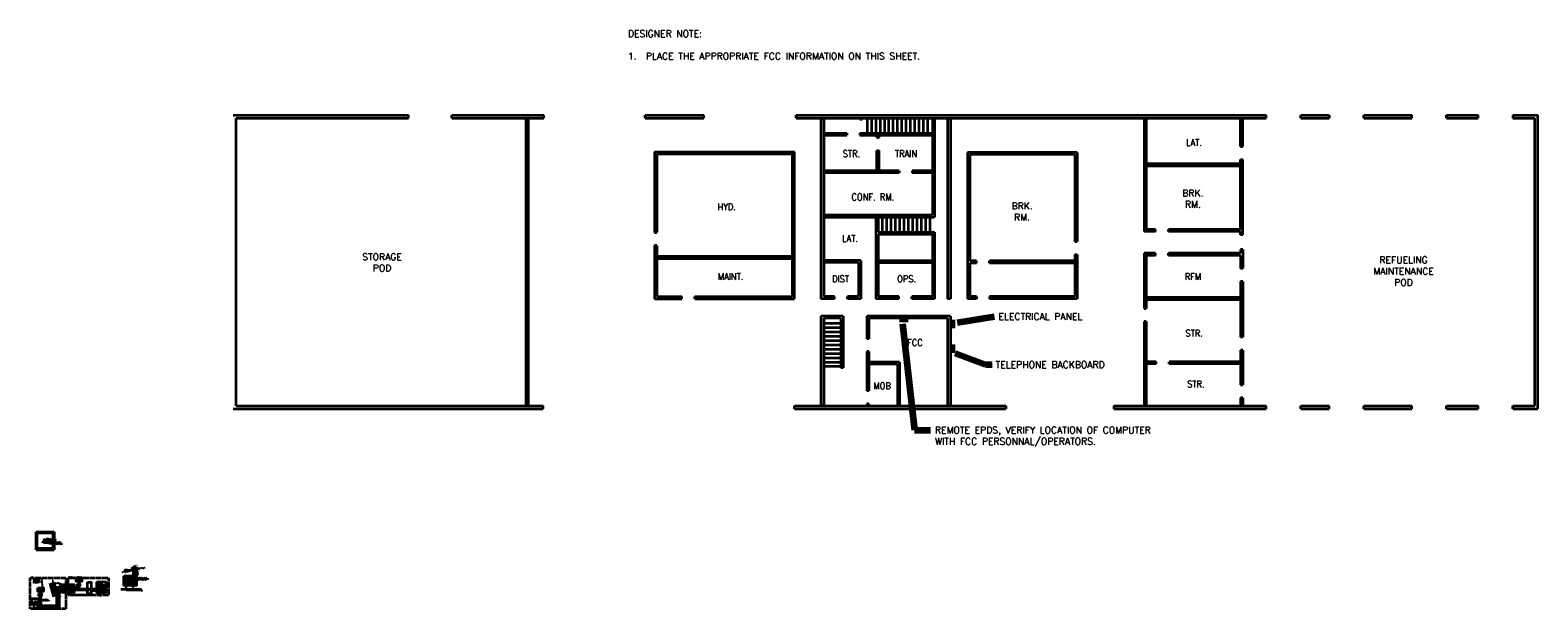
# Model space of a CAD drawing. Extents: x -2658 to 2703, y -1007 to 1053.
import ezdxf
from ezdxf.enums import TextEntityAlignment as Align

# ---------------------------------------------------------------- set-up
doc = ezdxf.new("R2010")
doc.units = 0
doc.header["$MEASUREMENT"] = 0
doc.linetypes.add('ACAD_ISO02W100', pattern=[15, 12, -3])
doc.layers.add('E-Anno-Text', color=53, linetype='Continuous', lineweight=25)
doc.layers.add('E-Detl-Grph', color=33, linetype='Continuous', lineweight=35)
doc.styles.add('NOTES', font='romans.shx')
doc.dimstyles.new('EARCH', dxfattribs={"dimtxt": 0.125, "dimasz": 0.125, "dimexe": 0.0625, "dimexo": 0.0625, "dimgap": 0.0625, "dimtad": 1, "dimdec": 4, "dimzin": 3, "dimdsep": 46, "dimlunit": 4, "dimtxsty": 'NOTES', "dimcen": 0.09, "dimclrd": 256, "dimclre": 256, "dimadec": 0, "dimazin": 0, "dimtfac": 0.75, "dimtdec": 4, "dimtmove": 1, "dimatfit": 3, "dimfxl": 0, "dimfrac": 1, "dimtolj": 1, "dimtzin": 3, "dimlwd": 18, "dimlwe": 18, "dimarcsym": 0})

# ---------------------------------------------------------------- blocks, each defined once
blk = doc.blocks.new('ECS005')
for p, q in [((0.31, 0), (0, 0)), ((0.5, -0.06), (0.5, 0.25)), ((0.69, 0), (1, 0)), ((0.31, -0.06), (0.69, -0.06))]:
    blk.add_line(p, q)
for centre in [(0.38, 0), (0.62, 0)]:
    blk.add_circle(centre, 0.0624)
blk = doc.blocks.new('OUTLET')
for p, q in [((0.4, 1.2), (-0.4, 1.2)), ((0, 1.1), (-0.4, 1.1)), ((-0.4, 1.1), (-0.3, 1)), ((-0.3, 0.7), (-0.4, 0.6)), ((0, 0.6), (-0.4, 0.6)), ((-0.4, 0.2), (0.4, 0.2)), ((-0.3, 1), (0, 1.1)), ((0, 0.6), (-0.3, 0.7)), ((-0.2, 0.3), (-0.2, 0.5)), ((0.2, 0.3), (-0.2, 0.3)), ((-0.1, 0.5), (-0.1, 0.3)), ((-0.1, 0.3), (0.1, 0.3)), ((-0.1, -0.1), (0.1, 0.1)), ((-0.1, -0.1), (0.1, 0.1)), ((0, 1.1), (0, 0.6)), ((0.4, 1.1), (0, 1.1)), ((0, 1.1), (0.2, 1)), ((0.2, 0.7), (0, 0.6)), ((0.4, 0.6), (0, 0.6)), ((0.1, 0.3), (0.1, 0.5)), ((0.2, 0.3), (0.2, 0.5)), ((0.3, 1), (0.4, 1.1)), ((0.3, 0.7), (0.4, 0.6)), ((0.4, -0.3), (-0.4, -0.3)), ((0, -0.4), (-0.4, -0.4)), ((-0.4, -0.4), (-0.3, -0.5)), ((-0.3, -0.8), (-0.4, -0.9)), ((0, -0.9), (-0.4, -0.9)), ((-0.4, -1.3), (0.4, -1.3)), ((-0.3, -0.5), (0, -0.4)), ((0, -0.9), (-0.3, -0.8)), ((-0.2, -1.2), (-0.2, -1)), ((0.2, -1.2), (-0.2, -1.2)), ((-0.1, -1), (-0.1, -1.2)), ((-0.1, -1.2), (0.1, -1.2)), ((0, -0.4), (0, -0.9)), ((0.4, -0.4), (0, -0.4)), ((0, -0.4), (0.2, -0.5)), ((0.2, -0.8), (0, -0.9)), ((0.4, -0.9), (0, -0.9)), ((0.1, -1.2), (0.1, -1)), ((0.2, -1.2), (0.2, -1)), ((0.3, -0.5), (0.4, -0.4)), ((0.3, -0.8), (0.4, -0.9))]:
    blk.add_line(p, q)
blk.add_circle((0, 0), 0.0938)
for centre, radius, start, end in [((0, 0.7), 0.625, 126.8699, 233.1301), ((0.1, 0.9), 0.531, 151.92751, 208.07249), ((0, 0.4), 0.188, 33.55731, 146.44269), ((0, 0.4), 0.156, 36.8699, 143.1301), ((0, 0.7), 0.625, 306.8699, 53.1301), ((-0.1, 0.9), 0.531, 331.92751, 28.07249), ((0, -0.8), 0.625, 126.8699, 233.1301), ((0.1, -0.6), 0.531, 151.92751, 208.07249), ((0, -1.1), 0.188, 33.55731, 146.44269), ((0, -1.1), 0.156, 36.8699, 143.1301), ((0, -0.8), 0.625, 306.8699, 53.1301), ((-0.1, -0.6), 0.531, 331.92751, 28.07249)]:
    blk.add_arc(centre, radius, start, end)
for points in [[(-1, 1.7), (1, 1.7), (1, -1.7), (-1, -1.7)], [(0.2, 1), (0.3, 1), (0.3, 0.7), (0.2, 0.7)], [(0.2, -0.5), (0.3, -0.5), (0.3, -0.8), (0.2, -0.8)]]:
    blk.add_3dface(points)
blk = doc.blocks.new('ECS033')
for p, q in [((0.21, 0), (0, 0)), ((0.88, 0), (0.66, 0))]:
    blk.add_line(p, q)
blk.add_circle((0.44, 0), 0.224)
at = {"style": 'NOTES', "width": 0.9}
blk.add_attdef('TAG00', text='', height=0.125, dxfattribs=at).set_placement((0.21, 0), align=Align.MIDDLE_CENTER)
blk = doc.blocks.new('SARROW')
at = {"layer": 'E-Detl-Grph', "color": 6, "linetype": 'Continuous', "lineweight": 25, "flags": 128}
blk.add_lwpolyline([(0, 0), (-5, -1), (-5, 1), (0, 0), (-5, -1), (-5, 1), (0, 0), (-5, -1), (-5, 1), (-1, 0), (-5, -1), (-5, 1), (-1, 0), (-5, -1), (-5, 1), (-2, 0), (-5, -1), (-5, 0), (-2, 0), (-5, -1), (-5, 0), (-3, 0), (-4, 0), (-4, 0), (-3, 0), (-4, 0), (-4, 0), (-4, 0)], dxfattribs=at)

msp = doc.modelspace()

# ---------------------------------------------------------------- hatches: boundary and pattern name
at = {"layer": 'E-Detl-Grph'}
msp.add_hatch(color=256, dxfattribs=at).paths.add_polyline_path([(-2319.9, -910, 1), (-2320.3, -910, 1)], flags=16)

# ---------------------------------------------------------------- linework, layer by layer
at = {"layer": 'E-Anno-Text'}
for centre, major_axis, ratio in [((-2558.4, -962.7), (-8.57, 0), 0.34275), ((-2415.4, -938.9), (-0.1, 4.5), 0.238931)]:
    msp.add_ellipse(centre, major_axis=major_axis, ratio=ratio, start_param=0, end_param=6.283175, dxfattribs=at)
at = {"layer": 'E-Detl-Grph'}
for p, q in [((-1935.7, 750.3), (-1312.2, 750.3)), ((-1925.5, -284), (-1925.5, 740)), ((-1925.5, 740), (-1312.2, 740)), ((-1312.2, 740), (-1312.2, 750.3)), ((-1159, 750.3), (-831.7, 750.3)), ((-1159, 740), (-1159, 750.3)), ((-1159, 740), (-831.7, 740)), ((-893.8, -284), (-893.8, 740)), ((-886.1, -284), (-886.1, 740)), ((-831.7, 740), (-831.7, 750.3)), ((-471.6, 750.3), (-263, 750.3)), ((-471.6, 740), (-471.6, 750.3)), ((-471.6, 740), (-263, 740)), ((-263, 740), (-263, 750.3)), ((65.2, 740), (65.2, 750.3)), ((65.2, 750.3), (1737, 750.3)), ((65.2, 740), (1737, 740)), ((153.2, 740), (153.2, 96.9)), ((163.5, 740), (163.5, 104.6)), ((292.1, 736.2), (292.1, 740)), ((292.1, 736.2), (299.8, 736.2)), ((299.8, 736.2), (299.8, 740)), ((318.9, 690.4), (318.9, 734.8)), ((334.3, 690.4), (334.3, 734.8)), ((349.6, 690.4), (349.6, 734.8)), ((365, 690.4), (365, 734.8)), ((380.4, 690.4), (380.4, 734.8)), ((395.7, 690.4), (395.7, 734.8)), ((411.1, 690.4), (411.1, 734.8)), ((426.4, 690.4), (426.4, 734.8)), ((441.8, 690.4), (441.8, 734.8)), ((457.2, 690.4), (457.2, 734.8)), ((472.5, 690.4), (472.5, 734.8)), ((487.9, 690.4), (487.9, 734.8)), ((503.2, 690.4), (503.2, 734.8)), ((518.6, 690.4), (518.6, 734.8)), ((534, 690.4), (534, 734.8)), ((550, 740), (550, 395.4)), ((557.7, 740), (557.7, 387.7)), ((603.8, 740), (603.8, 96.9)), ((614, 740), (614, 96.9)), ((1303.1, 740), (1303.1, 335.7)), ((1310.7, 740), (1310.7, 343.4)), ((1645.7, 638.2), (1645.7, 740)), ((1653.4, 638.2), (1653.4, 740)), ((1737, 740), (1737, 750.3)), ((1859.9, 750.3), (1960.8, 750.3)), ((1859.9, 740), (1859.9, 750.3)), ((1859.9, 740), (1960.8, 740)), ((1960.8, 750.3), (1960.8, 740)), ((2083.7, 750.3), (2255.3, 750.3)), ((2083.7, 740), (2083.7, 750.3)), ((2083.7, 740), (2255.3, 740)), ((2255.3, 740), (2255.3, 750.3)), ((2378.2, 750.3), (2490.9, 750.3)), ((2378.2, 740), (2378.2, 750.3)), ((2378.2, 740), (2490.9, 740)), ((2490.9, 740), (2490.9, 750.3)), ((2613.8, 750.3), (2703, 750.3)), ((2613.8, 750.3), (2613.8, 740)), ((2613.8, 740), (2692.7, 740)), ((2692.7, -284), (2692.7, 740)), ((2703, -294.2), (2703, 750.3)), ((163.5, 686.3), (246.1, 686.3)), ((163.5, 678.6), (246.1, 678.6)), ((246.1, 686.3), (246.1, 678.6)), ((292.1, 686.3), (292.1, 678.6)), ((292.1, 686.3), (550, 686.3)), ((292.1, 678.6), (550, 678.6)), ((352.9, 671), (352.9, 678.6)), ((352.9, 671), (360.6, 671)), ((360.6, 671), (360.6, 678.6)), ((-437.8, 619.9), (60.3, 619.9)), ((-437.8, 619.9), (-437.8, 332.2)), ((-430.1, 612.2), (52.7, 612.2)), ((-430.1, 612.2), (-430.1, 332.2)), ((52.7, 104.6), (52.7, 612.2)), ((60.3, 96.9), (60.3, 619.9)), ((352.9, 552.4), (352.9, 625)), ((352.9, 625), (360.6, 625)), ((360.6, 552.4), (360.6, 625)), ((675.5, 617.8), (675.5, 96.9)), ((1064.5, 617.8), (675.5, 617.8)), ((1056.8, 610.1), (683.1, 610.1)), ((683.1, 610.1), (683.1, 231.5)), ((1056.8, 610.1), (1056.8, 300.3)), ((1064.5, 617.8), (1064.5, 300.3)), ((1645.7, 638.2), (1653.4, 638.2)), ((1645.7, 592.1), (1653.4, 592.1)), ((1645.7, 343.4), (1645.7, 592.1)), ((1653.4, 324.8), (1653.4, 592.1)), ((432.3, 552.4), (163.5, 552.4)), ((432.3, 544.7), (163.5, 544.7)), ((432.3, 552.4), (432.3, 544.7)), ((478.3, 552.4), (478.3, 544.7)), ((550, 552.4), (478.3, 552.4)), ((550, 544.7), (478.3, 544.7)), ((1645.7, 576.5), (1310.7, 576.5)), ((1645.7, 568.8), (1310.7, 568.8)), ((163.5, 395.4), (550, 395.4)), ((163.5, 387.7), (557.7, 387.7)), ((349.1, 387.7), (349.1, 96.9)), ((356.7, 387.7), (356.7, 333.9)), ((373.2, 338.9), (373.2, 382.7)), ((388.6, 338.9), (388.6, 382.7)), ((404, 338.9), (404, 382.7)), ((419.3, 338.9), (419.3, 382.7)), ((434.7, 338.9), (434.7, 382.7)), ((450, 338.9), (450, 382.7)), ((465.4, 338.9), (465.4, 382.7)), ((480.8, 338.9), (480.8, 382.7)), ((496.1, 338.9), (496.1, 382.7)), ((511.5, 338.9), (511.5, 382.7)), ((526.8, 338.9), (526.8, 382.7)), ((542.2, 338.9), (542.2, 382.7)), ((-437.8, 332.2), (-430.1, 332.2)), ((356.7, 333.9), (557.7, 333.9)), ((356.7, 326.3), (550, 326.3)), ((356.7, 326.3), (356.7, 104.6)), ((550, 326.3), (550, 104.6)), ((557.7, 333.9), (557.7, 96.9)), ((1343.9, 335.7), (1303.1, 335.7)), ((1343.9, 343.4), (1310.7, 343.4)), ((1343.9, 335.7), (1343.9, 343.4)), ((1645.7, 343.4), (1390.1, 343.4)), ((1390.1, 335.7), (1390.1, 343.4)), ((1645.7, 335.7), (1390.1, 335.7)), ((1645.7, 324.8), (1645.7, 335.7)), ((1653.4, 324.8), (1645.7, 324.8)), ((-437.8, 286.1), (-437.8, 96.9)), ((-430.1, 286.1), (-437.8, 286.1)), ((-430.1, 286.1), (-430.1, 104.6)), ((1056.8, 300.3), (1064.5, 300.3)), ((1653.4, 272.1), (1645.7, 272.1)), ((1645.7, 272.1), (1645.7, 258.9)), ((1653.4, 272.1), (1653.4, 204.7)), ((-430.1, 248.4), (52.7, 248.4)), ((-430.1, 240.7), (52.7, 240.7)), ((295.3, 233.4), (163.5, 233.4)), ((287.6, 225.7), (163.5, 225.7)), ((287.6, 225.7), (287.6, 104.6)), ((295.3, 233.4), (295.3, 96.9)), ((356.7, 233.4), (550, 233.4)), ((356.7, 225.7), (550, 225.7)), ((706.9, 231.5), (683.1, 231.5)), ((706.9, 223.8), (683.1, 223.8)), ((683.1, 223.8), (683.1, 104.6)), ((706.9, 223.8), (706.9, 231.5)), ((1056.8, 231.5), (753, 231.5)), ((753, 223.8), (753, 231.5)), ((1056.8, 223.8), (753, 223.8)), ((1056.8, 254.3), (1064.5, 254.3)), ((1056.8, 254.3), (1056.8, 104.6)), ((1064.5, 254.3), (1064.5, 96.9)), ((1343.9, 258.9), (1303.1, 258.9)), ((1303.1, 258.9), (1303.1, 62.4)), ((1343.9, 251.2), (1310.7, 251.2)), ((1310.7, 251.2), (1310.7, 62.4)), ((1343.9, 251.2), (1343.9, 258.9)), ((1645.7, 258.9), (1390, 258.9)), ((1390, 251.2), (1390, 258.9)), ((1645.7, 251.2), (1390, 251.2)), ((1645.7, 251.2), (1645.7, 204.7)), ((1653.4, 204.7), (1645.7, 204.7)), ((1645.7, 158.6), (1645.7, -40.3)), ((1653.4, 158.6), (1645.7, 158.6)), ((1653.4, 158.6), (1653.4, -40.3)), ((-437.8, 96.9), (-341, 96.9)), ((-430.1, 104.6), (-341, 104.6)), ((-341, 96.9), (-341, 104.6)), ((-294.9, 104.6), (52.7, 104.6)), ((-294.9, 96.9), (-294.9, 104.6)), ((-294.9, 96.9), (60.3, 96.9)), ((202.5, 96.9), (153.2, 96.9)), ((202.5, 104.6), (163.5, 104.6)), ((202.5, 96.9), (202.5, 104.6)), ((248.6, 96.9), (248.6, 104.6)), ((287.6, 104.6), (248.6, 104.6)), ((295.3, 96.9), (248.6, 96.9)), ((430.3, 96.9), (349.1, 96.9)), ((430.3, 104.6), (356.7, 104.6)), ((430.3, 96.9), (430.3, 104.6)), ((476.4, 96.9), (476.4, 104.6)), ((550, 104.6), (476.4, 104.6)), ((557.7, 96.9), (476.4, 96.9)), ((614, 96.9), (603.8, 96.9)), ((706.9, 96.9), (675.5, 96.9)), ((706.9, 104.6), (683.1, 104.6)), ((706.9, 104.6), (706.9, 96.9)), ((753, 104.6), (753, 96.9)), ((1056.8, 104.6), (753, 104.6)), ((1064.5, 96.9), (753, 96.9)), ((1303.1, 62.4), (1310.7, 62.4)), ((1645.7, 101.3), (1310.7, 101.3)), ((1645.7, 93.6), (1310.7, 93.6)), ((232.6, 35.5), (153.2, 35.5)), ((153.2, 35.5), (153.2, -284)), ((224.9, 27.8), (163.5, 27.8)), ((163.5, 27.8), (163.5, -284)), ((168.7, 10.2), (219.6, 10.2)), ((224.9, 27.8), (224.9, -148.9)), ((232.6, 35.5), (232.6, -148.9)), ((614, 35.5), (316.6, 35.5)), ((316.6, 35.5), (316.6, -45.2)), ((603.8, 27.8), (324.3, 27.8)), ((324.3, 27.8), (324.3, -45.2)), ((603.8, 27.8), (603.8, -284)), ((614, 35.5), (614, -284)), ((1303.1, 16.3), (1303.1, -284)), ((1310.7, 16.3), (1303.1, 16.3)), ((1310.7, 16.3), (1310.7, -284)), ((168.7, -5.2), (219.6, -5.2)), ((168.7, -20.5), (219.6, -20.5)), ((168.7, -35.9), (219.6, -35.9)), ((168.7, -51.3), (219.6, -51.3)), ((324.3, -45.2), (316.6, -45.2)), ((1653.4, -40.3), (1645.7, -40.3)), ((168.7, -66.6), (219.6, -66.6)), ((168.7, -82), (219.6, -82)), ((168.7, -97.3), (219.6, -97.3)), ((324.3, -91.3), (316.6, -91.3)), ((316.6, -91.3), (316.6, -230.3)), ((324.3, -91.3), (324.3, -230.3)), ((1645.7, -86.4), (1645.7, -209.5)), ((1653.4, -86.4), (1645.7, -86.4)), ((1653.4, -86.4), (1653.4, -209.5)), ((168.7, -112.7), (219.6, -112.7)), ((168.7, -128.1), (219.6, -128.1)), ((168.7, -143.4), (219.6, -143.4)), ((232.6, -148.9), (224.9, -148.9)), ((433.2, -128.5), (324.3, -128.5)), ((425.5, -136.2), (324.3, -136.2)), ((425.5, -136.2), (425.5, -284)), ((433.2, -128.5), (433.2, -284)), ((1345.5, -127), (1310.7, -127)), ((1345.5, -134.6), (1310.7, -134.6)), ((1345.5, -134.6), (1345.5, -127)), ((1645.7, -127), (1391.6, -127)), ((1391.6, -134.6), (1391.6, -127)), ((1645.7, -134.6), (1391.6, -134.6)), ((1645.7, -209.5), (1653.4, -209.5)), ((324.3, -230.3), (316.6, -230.3)), ((1645.7, -255.6), (1645.7, -284)), ((1653.4, -255.6), (1645.7, -255.6)), ((1653.4, -255.6), (1653.4, -284)), ((-1935.7, -294.2), (-833.4, -294.2)), ((-1925.5, -284), (-833.4, -284)), ((-833.4, -294.2), (-833.4, -284)), ((60.1, -284), (811.4, -284)), ((60.1, -294.2), (60.1, -284)), ((60.1, -294.2), (811.4, -294.2)), ((324.3, -276.4), (316.6, -276.4)), ((316.6, -276.4), (316.6, -284)), ((324.3, -276.4), (324.3, -284)), ((811.4, -284), (811.4, -294.2)), ((1195.4, -284), (1195.4, -294.2)), ((1195.4, -284), (1737, -284)), ((1195.4, -294.2), (1737, -294.2)), ((1737, -294.2), (1737, -284)), ((1859.9, -284), (1960.8, -284)), ((1859.9, -294.2), (1859.9, -284)), ((1859.9, -294.2), (1960.8, -294.2)), ((1960.8, -294.2), (1960.8, -284)), ((2083.7, -284), (2255.3, -284)), ((2083.7, -294.2), (2083.7, -284)), ((2083.7, -294.2), (2255.3, -294.2)), ((2255.3, -294.2), (2255.3, -284)), ((2378.2, -284), (2490.9, -284)), ((2378.2, -294.2), (2378.2, -284)), ((2378.2, -294.2), (2490.9, -294.2)), ((2490.9, -294.2), (2490.9, -284)), ((2613.8, -284), (2692.7, -284)), ((2613.8, -294.2), (2613.8, -284)), ((2613.8, -294.2), (2703, -294.2)), ((-2636.9, -732.1), (-2573, -732.1)), ((-2636.9, -796), (-2636.9, -732.1)), ((-2632.9, -792.1), (-2632.9, -736.1)), ((-2632.9, -736.1), (-2577, -736.1)), ((-2577, -736.1), (-2577, -792.1)), ((-2573, -732.1), (-2573, -796)), ((-2636.9, -796.5), (-2573, -796.5)), ((-2577, -792.1), (-2632.9, -792.1)), ((-2485.2, -917), (-2485.2, -909.5)), ((-2320.1, -910.2), (-2320.1, -926.3)), ((-2290.5, -869.6), (-2313.4, -869.6)), ((-2301.6, -889.5), (-2301.6, -923.8)), ((-2292.6, -892.2), (-2292.6, -905.8)), ((-2283.6, -891.4), (-2291.7, -891.4)), ((-2291.4, -890.1), (-2291.4, -890.5)), ((-2291.4, -890.5), (-2289.6, -890.5)), ((-2290.5, -890.6), (-2290.5, -869.6)), ((-2289.6, -890.5), (-2289.6, -890.1)), ((-2289.1, -890.1), (-2289.1, -890.5)), ((-2289.1, -890.5), (-2287.3, -890.5)), ((-2288.2, -890.6), (-2288.2, -874.9)), ((-2288.2, -874.9), (-2276.7, -874.9)), ((-2288, -890.5), (-2288.2, -890.6)), ((-2287.4, -892.1), (-2287.4, -905.8)), ((-2287.3, -890.5), (-2287.3, -890.1)), ((-2286.2, -890.1), (-2286.2, -890.5)), ((-2286.2, -890.5), (-2284.4, -890.5)), ((-2285.3, -890.6), (-2285.3, -881.3)), ((-2285.3, -881.3), (-2276.7, -881.3)), ((-2285.1, -890.5), (-2285.3, -890.6)), ((-2284.4, -890.5), (-2284.4, -890.1)), ((-2283.5, -890.1), (-2283.5, -890.5)), ((-2283.5, -890.5), (-2281.7, -890.5)), ((-2282.6, -885.8), (-2276.7, -885.8)), ((-2282.6, -885.8), (-2282.6, -890.5)), ((-2281.7, -890.5), (-2281.7, -890.1)), ((-2623.7, -960.1), (-2623.7, -997)), ((-2622.3, -951.9), (-2622.3, -944.4)), ((-2620.6, -960.1), (-2620.6, -994)), ((-2563.4, -994), (-2563.4, -929)), ((-2563.4, -929), (-2549.5, -929)), ((-2560.1, -997), (-2560.1, -932.3)), ((-2560.1, -932.3), (-2549.5, -932.3)), ((-2556.9, -1000.5), (-2556.9, -935.5)), ((-2556.9, -935.5), (-2549.5, -935.5)), ((-2553.6, -1003.8), (-2553.6, -938.8)), ((-2553.6, -938.8), (-2549.5, -938.8)), ((-2548.9, -929), (-2502.7, -929)), ((-2548.9, -932.3), (-2502.7, -932.3)), ((-2548.9, -935.5), (-2502.7, -935.5)), ((-2548.9, -938.8), (-2502.7, -938.8)), ((-2502, -929), (-2485.7, -929)), ((-2502, -932.3), (-2483.4, -932.3)), ((-2502, -935.5), (-2410.3, -935.5)), ((-2502, -938.8), (-2440.4, -938.8)), ((-2485.7, -929), (-2485.7, -925.4)), ((-2483.4, -932.3), (-2483.4, -925.3)), ((-2440.4, -938.8), (-2440.4, -942.4)), ((-2393.4, -942.4), (-2440.4, -942.4)), ((-2418, -931), (-2418, -923.2)), ((-2418, -923.2), (-2409.5, -923.2)), ((-2418, -931), (-2408.9, -931)), ((-2407, -933.7), (-2408.9, -931)), ((-2403.2, -933.7), (-2401.8, -931)), ((-2401.8, -931), (-2393.4, -931)), ((-2393.4, -923), (-2400.8, -923)), ((-2399.8, -935.5), (-2393.4, -935.5)), ((-2393.4, -931), (-2393.4, -923)), ((-2393.4, -935.5), (-2393.4, -942.4)), ((-2335.3, -936.9), (-2262.2, -936.9)), ((-2321, -926.3), (-2319.2, -926.3)), ((-2320.8, -926.6), (-2319.5, -926.6)), ((-2320.7, -925.5), (-2320.7, -925.2)), ((-2320.7, -925.5), (-2319.5, -925.5)), ((-2320.4, -926.9), (-2319.8, -926.9)), ((-2320, -927.2), (-2320.3, -927.2)), ((-2319.5, -925.5), (-2319.5, -925.2)), ((-2317.3, -922.3), (-2317.3, -921.3)), ((-2317.3, -921.3), (-2313.7, -921.3)), ((-2315.7, -928.7), (-2315.7, -921.3)), ((-2315.7, -940.5), (-2315.7, -931.6)), ((-2279.7, -940.5), (-2315.7, -940.5)), ((-2313.7, -921.3), (-2313.7, -922.2)), ((-2293.1, -921.3), (-2289.4, -921.3)), ((-2293.1, -922.3), (-2293.1, -921.3)), ((-2291.5, -928.7), (-2291.5, -921.3)), ((-2291.5, -940.5), (-2291.5, -931.6)), ((-2289.4, -922.3), (-2289.4, -921.3)), ((-2261.9, -940.5), (-2279.7, -940.5)), ((-2645.1, -981), (-2645.1, -1003.8)), ((-2645.1, -1003.8), (-2553.6, -1003.8)), ((-2633.1, -981), (-2632.1, -981)), ((-2632.1, -981), (-2632.1, -1000.5)), ((-2632.1, -1000.5), (-2599.1, -1000.5)), ((-2623.7, -997), (-2560.1, -997)), ((-2620.6, -994), (-2563.4, -994)), ((-2599.1, -1000.5), (-2556.9, -1000.5))]:
    msp.add_line(p, q, dxfattribs=at)
at = {"layer": 'E-Detl-Grph', "lineweight": 25, "flags": 128}
for points in [[(-2613.5, -931.3), (-2616.9, -901.4), (-2619.9, -901.4)], [(-2627.7, -976.7), (-2617.9, -972.4), (-2614.9, -972.4)]]:
    msp.add_lwpolyline(points, dxfattribs=at)
at = {"layer": 'E-Detl-Grph', "flags": 128}
for points in [[(-2292.6, -892.2), (-2292.6, -892), (-2292.6, -891.8), (-2292.5, -891.7), (-2292.5, -891.6), (-2292.3, -891.4), (-2292.2, -891.4), (-2292, -891.4), (-2291.9, -891.4), (-2291.7, -891.4), (-2291.7, -891.4)], [(-2291.8, -896.2), (-2291.9, -896.2), (-2292.1, -896.2), (-2292.2, -896.2), (-2292.4, -896.1), (-2292.5, -896), (-2292.5, -895.9), (-2292.6, -895.7), (-2292.6, -895.5), (-2292.6, -895.4), (-2292.6, -895.4)], [(-2291.8, -896.9), (-2291.9, -896.9), (-2292.1, -896.9), (-2292.2, -896.9), (-2292.4, -896.8), (-2292.5, -896.7), (-2292.5, -896.5), (-2292.6, -896.4), (-2292.6, -896.2), (-2292.6, -896), (-2292.6, -896.1)], [(-2291.8, -897.8), (-2291.9, -897.8), (-2292.1, -897.8), (-2292.2, -897.8), (-2292.4, -897.7), (-2292.5, -897.6), (-2292.5, -897.4), (-2292.6, -897.3), (-2292.6, -897.1), (-2292.6, -896.9), (-2292.6, -896.9)], [(-2291.8, -898.7), (-2291.9, -898.7), (-2292.1, -898.7), (-2292.2, -898.7), (-2292.4, -898.6), (-2292.5, -898.5), (-2292.5, -898.3), (-2292.6, -898.2), (-2292.6, -898), (-2292.6, -897.9), (-2292.6, -897.9)], [(-2291.8, -899.8), (-2291.9, -899.8), (-2292.1, -899.8), (-2292.2, -899.7), (-2292.4, -899.7), (-2292.5, -899.6), (-2292.5, -899.4), (-2292.6, -899.2), (-2292.6, -899.1), (-2292.6, -898.9), (-2292.6, -898.9)], [(-2291.8, -900.6), (-2291.9, -900.6), (-2292.1, -900.6), (-2292.2, -900.5), (-2292.4, -900.5), (-2292.5, -900.3), (-2292.5, -900.2), (-2292.6, -900), (-2292.6, -899.9), (-2292.6, -899.7), (-2292.6, -899.7)], [(-2291.8, -901.2), (-2291.9, -901.2), (-2292.1, -901.2), (-2292.2, -901.2), (-2292.4, -901.1), (-2292.5, -901), (-2292.5, -900.9), (-2292.6, -900.7), (-2292.6, -900.5), (-2292.6, -900.4), (-2292.6, -900.4)], [(-2291.8, -901.9), (-2291.9, -901.9), (-2292.1, -901.9), (-2292.2, -901.9), (-2292.4, -901.8), (-2292.5, -901.7), (-2292.5, -901.5), (-2292.6, -901.4), (-2292.6, -901.2), (-2292.6, -901.1), (-2292.6, -901.1)], [(-2291.8, -902.9), (-2291.9, -902.9), (-2292.1, -902.9), (-2292.2, -902.9), (-2292.4, -902.8), (-2292.5, -902.7), (-2292.5, -902.5), (-2292.6, -902.4), (-2292.6, -902.2), (-2292.6, -902.1), (-2292.6, -902.1)], [(-2291.8, -904), (-2291.9, -904), (-2292.1, -904), (-2292.2, -904), (-2292.4, -903.9), (-2292.5, -903.8), (-2292.5, -903.6), (-2292.6, -903.5), (-2292.6, -903.3), (-2292.6, -903.1), (-2292.6, -903.1)], [(-2291.8, -904.8), (-2291.9, -904.8), (-2292.1, -904.8), (-2292.2, -904.7), (-2292.4, -904.6), (-2292.5, -904.5), (-2292.5, -904.4), (-2292.6, -904.2), (-2292.6, -904.1), (-2292.6, -903.9), (-2292.6, -903.9)], [(-2291.8, -905.4), (-2291.9, -905.4), (-2292.1, -905.4), (-2292.2, -905.4), (-2292.4, -905.3), (-2292.5, -905.2), (-2292.5, -905.1), (-2292.6, -904.9), (-2292.6, -904.7), (-2292.6, -904.6), (-2292.6, -904.6)], [(-2291.8, -906.3), (-2291.9, -906.3), (-2292.1, -906.3), (-2292.2, -906.2), (-2292.4, -906.1), (-2292.5, -906), (-2292.5, -905.9), (-2292.6, -905.7), (-2292.6, -905.6), (-2292.6, -905.4), (-2292.6, -905.4)], [(-2290.5, -890.6), (-2290.5, -890.7), (-2290.5, -890.9), (-2290.6, -891), (-2290.7, -891.1), (-2290.9, -891.2), (-2291.1, -891.3), (-2291.2, -891.3), (-2291.4, -891.4), (-2291.6, -891.4), (-2291.6, -891.4)], [(-2288.2, -890.6), (-2288.2, -890.7), (-2288.2, -890.9), (-2288.3, -891), (-2288.4, -891.1), (-2288.6, -891.2), (-2288.8, -891.3), (-2288.9, -891.3), (-2289.1, -891.4), (-2289.3, -891.4), (-2289.3, -891.4)], [(-2287.4, -895.6), (-2287.4, -895.7), (-2287.4, -895.9), (-2287.4, -896), (-2287.5, -896.2), (-2287.6, -896.3), (-2287.8, -896.3), (-2287.9, -896.3), (-2288.1, -896.3), (-2288.3, -896.3), (-2288.3, -896.3)], [(-2287.4, -896.2), (-2287.4, -896.4), (-2287.4, -896.5), (-2287.4, -896.7), (-2287.5, -896.8), (-2287.6, -896.9), (-2287.8, -896.9), (-2287.9, -897), (-2288.1, -897), (-2288.3, -897), (-2288.3, -897)], [(-2287.4, -897), (-2287.4, -897.1), (-2287.4, -897.3), (-2287.4, -897.4), (-2287.5, -897.6), (-2287.6, -897.7), (-2287.8, -897.7), (-2287.9, -897.7), (-2288.1, -897.7), (-2288.3, -897.7), (-2288.3, -897.7)], [(-2287.4, -897.8), (-2287.4, -898), (-2287.4, -898.1), (-2287.4, -898.3), (-2287.5, -898.4), (-2287.6, -898.5), (-2287.8, -898.5), (-2287.9, -898.6), (-2288.1, -898.6), (-2288.3, -898.6), (-2288.3, -898.6)], [(-2287.4, -898.7), (-2287.4, -898.9), (-2287.4, -899), (-2287.4, -899.2), (-2287.5, -899.3), (-2287.6, -899.4), (-2287.8, -899.5), (-2287.9, -899.5), (-2288.1, -899.5), (-2288.3, -899.5), (-2288.3, -899.5)], [(-2287.4, -899.6), (-2287.4, -899.7), (-2287.4, -899.9), (-2287.4, -900.1), (-2287.5, -900.2), (-2287.6, -900.3), (-2287.8, -900.3), (-2287.9, -900.4), (-2288.1, -900.4), (-2288.3, -900.4), (-2288.3, -900.3)], [(-2287.4, -900.3), (-2287.4, -900.4), (-2287.4, -900.6), (-2287.4, -900.8), (-2287.5, -900.9), (-2287.6, -901), (-2287.8, -901), (-2287.9, -901.1), (-2288.1, -901.1), (-2288.3, -901.1), (-2288.3, -901.1)], [(-2287.4, -901), (-2287.4, -901.1), (-2287.4, -901.3), (-2287.4, -901.5), (-2287.5, -901.6), (-2287.6, -901.7), (-2287.8, -901.7), (-2287.9, -901.8), (-2288.1, -901.8), (-2288.3, -901.8), (-2288.3, -901.8)], [(-2287.4, -901.7), (-2287.4, -901.9), (-2287.4, -902), (-2287.4, -902.2), (-2287.5, -902.3), (-2287.6, -902.4), (-2287.8, -902.4), (-2287.9, -902.5), (-2288.1, -902.5), (-2288.3, -902.5), (-2288.3, -902.5)], [(-2287.4, -902.2), (-2287.4, -902.4), (-2287.4, -902.5), (-2287.4, -902.7), (-2287.5, -902.8), (-2287.6, -902.9), (-2287.8, -903), (-2287.9, -903), (-2288.1, -903), (-2288.3, -903), (-2288.3, -903)], [(-2287.4, -903.1), (-2287.4, -903.2), (-2287.4, -903.4), (-2287.4, -903.5), (-2287.5, -903.7), (-2287.6, -903.8), (-2287.8, -903.8), (-2287.9, -903.8), (-2288.1, -903.8), (-2288.3, -903.8), (-2288.3, -903.8)], [(-2287.4, -903.9), (-2287.4, -904.1), (-2287.4, -904.3), (-2287.4, -904.4), (-2287.5, -904.5), (-2287.6, -904.6), (-2287.8, -904.7), (-2287.9, -904.7), (-2288.1, -904.7), (-2288.3, -904.7), (-2288.3, -904.7)], [(-2287.4, -904.9), (-2287.4, -905), (-2287.4, -905.2), (-2287.4, -905.3), (-2287.5, -905.5), (-2287.6, -905.6), (-2287.8, -905.6), (-2287.9, -905.6), (-2288.1, -905.6), (-2288.3, -905.6), (-2288.3, -905.6)], [(-2287.4, -905.6), (-2287.4, -905.8), (-2287.4, -905.9), (-2287.4, -906.1), (-2287.5, -906.2), (-2287.6, -906.3), (-2287.8, -906.4), (-2287.9, -906.4), (-2288.1, -906.4), (-2288.3, -906.4), (-2288.3, -906.4)], [(-2287.4, -892.1), (-2287.3, -892), (-2287.3, -891.8), (-2287.3, -891.7), (-2287.2, -891.5), (-2287.1, -891.4), (-2286.9, -891.4), (-2286.8, -891.4), (-2286.6, -891.4), (-2286.4, -891.4), (-2286.5, -891.4)], [(-2285.3, -890.6), (-2285.3, -890.7), (-2285.4, -890.9), (-2285.4, -891), (-2285.5, -891.1), (-2285.7, -891.2), (-2285.9, -891.3), (-2286.1, -891.3), (-2286.2, -891.4), (-2286.4, -891.4), (-2286.4, -891.4)], [(-2282.6, -890.6), (-2282.6, -890.7), (-2282.6, -890.9), (-2282.7, -891), (-2282.8, -891.1), (-2283, -891.2), (-2283.2, -891.3), (-2283.3, -891.3), (-2283.5, -891.4), (-2283.7, -891.4), (-2283.7, -891.4)]]:
    msp.add_lwpolyline(points, dxfattribs=at)
at = {"layer": 'E-Detl-Grph'}
for centre, radius in [((-2605.8, -762.4), 3), ((-2605.8, -762.4), 2), ((-2320.1, -910), 0.221)]:
    msp.add_circle(centre, radius, dxfattribs=at)
for points in [[(-2277.3, -874.2), (-2277.2, -874.2), (-2277.2, -874.2), (-2277.1, -874.2), (-2277, -874.3), (-2277, -874.3), (-2276.9, -874.4), (-2276.9, -874.5), (-2276.8, -874.5), (-2276.8, -874.6), (-2276.8, -874.7), (-2276.8, -874.7), (-2276.8, -874.8), (-2276.8, -874.8), (-2276.7, -874.9), (-2276.7, -874.9), (-2276.7, -875), (-2276.7, -875), (-2276.7, -875.1), (-2276.7, -875.1), (-2276.7, -875.1), (-2276.7, -875.1), (-2276.7, -875.1), (-2276.6, -875.2), (-2276.6, -875.2), (-2276.5, -875.3), (-2276.5, -875.3), (-2276.4, -875.4), (-2276.4, -875.5), (-2276.3, -875.5), (-2276.3, -875.6), (-2276.2, -875.6), (-2276.2, -875.6), (-2276.1, -875.6), (-2276.1, -875.6), (-2276.1, -875.6), (-2276, -875.6)], [(-2277.3, -880.4), (-2277.2, -880.4), (-2277.2, -880.5), (-2277.1, -880.5), (-2277, -880.5), (-2277, -880.6), (-2276.9, -880.7), (-2276.9, -880.7), (-2276.8, -880.8), (-2276.8, -880.9), (-2276.8, -880.9), (-2276.8, -881), (-2276.8, -881), (-2276.8, -881.1), (-2276.7, -881.1), (-2276.7, -881.2), (-2276.7, -881.2), (-2276.7, -881.3), (-2276.7, -881.3), (-2276.7, -881.3), (-2276.7, -881.3), (-2276.7, -881.3), (-2276.7, -881.4), (-2276.6, -881.4), (-2276.6, -881.5), (-2276.5, -881.5), (-2276.5, -881.6), (-2276.4, -881.6), (-2276.4, -881.7), (-2276.3, -881.8), (-2276.3, -881.8), (-2276.2, -881.8), (-2276.2, -881.9), (-2276.1, -881.9), (-2276.1, -881.9), (-2276.1, -881.9), (-2276, -881.9)], [(-2277.3, -885), (-2277.2, -885.1), (-2277.2, -885.1), (-2277.1, -885.1), (-2277, -885.1), (-2277, -885.2), (-2276.9, -885.3), (-2276.9, -885.3), (-2276.8, -885.4), (-2276.8, -885.5), (-2276.8, -885.5), (-2276.8, -885.6), (-2276.8, -885.6), (-2276.8, -885.7), (-2276.7, -885.7), (-2276.7, -885.8), (-2276.7, -885.8), (-2276.7, -885.9), (-2276.7, -885.9), (-2276.7, -885.9), (-2276.7, -885.9), (-2276.7, -885.9), (-2276.7, -886), (-2276.6, -886), (-2276.6, -886.1), (-2276.5, -886.1), (-2276.5, -886.2), (-2276.4, -886.3), (-2276.4, -886.3), (-2276.3, -886.4), (-2276.3, -886.4), (-2276.2, -886.5), (-2276.2, -886.5), (-2276.1, -886.5), (-2276.1, -886.5), (-2276.1, -886.5), (-2276, -886.5)], [(-2262.6, -939.6), (-2262.6, -939.6), (-2262.5, -939.6), (-2262.4, -939.6), (-2262.4, -939.7), (-2262.3, -939.7), (-2262.2, -939.8), (-2262.2, -939.9), (-2262.1, -939.9), (-2262.1, -940), (-2262.1, -940.1), (-2262.1, -940.1), (-2262.1, -940.2), (-2262.1, -940.2), (-2262.1, -940.3), (-2262, -940.3), (-2262, -940.4), (-2262, -940.4), (-2262, -940.5), (-2262, -940.5), (-2262, -940.5), (-2262, -940.5), (-2262, -940.5), (-2262, -940.6), (-2261.9, -940.6), (-2261.9, -940.7), (-2261.8, -940.7), (-2261.8, -940.8), (-2261.7, -940.9), (-2261.7, -940.9), (-2261.6, -941), (-2261.6, -941), (-2261.5, -941), (-2261.4, -941), (-2261.4, -941), (-2261.4, -941), (-2261.4, -941)]]:
    msp.add_open_spline(points, degree=3, knots=[0, 0, 0, 0, 0.091354, 0.091354, 0.091354, 0.224684, 0.224684, 0.224684, 0.325881, 0.325881, 0.325881, 0.402229, 0.402229, 0.402229, 0.48156, 0.48156, 0.48156, 0.557908, 0.557908, 0.557908, 0.570431, 0.570431, 0.570431, 0.660865, 0.660865, 0.660865, 0.776531, 0.776531, 0.776531, 0.883041, 0.883041, 0.883041, 0.962373, 0.962373, 0.962373, 1, 1, 1, 1], dxfattribs=at)
at = {"layer": 'E-Detl-Grph', "extrusion": (0, 0, -1)}
for points in [[(-432.9, 27.8), (-464, 27.8), (-432.9, 12.5), (-464, 12.5)], [(-631.8, 22.6), (-631, -8.5), (-616.6, 23), (-615.8, -8.1)], [(-631.8, -65.1), (-631, -96.2), (-616.6, -64.7), (-615.8, -95.8)]]:
    msp.add_solid(points, dxfattribs=at)
at = {"layer": 'E-Detl-Grph', "linetype": 'ACAD_ISO02W100', "ltscale": 0.5}
for points in [[(-2531.1, -1006.5), (-2658.1, -1006.5), (-2658.1, -895.9), (-2531.1, -895.9)], [(-2522.4, -895.9), (-2380, -895.9), (-2380, -958.2), (-2522.4, -958.2)]]:
    msp.add_3dface(points, dxfattribs=at)
at = {"layer": 'E-Detl-Grph'}
for points in [[(-2494.2, -896.4), (-2474.1, -896.4), (-2474.1, -909.5), (-2494.2, -909.5)], [(-2454.3, -911), (-2441.5, -911), (-2441.5, -953.5), (-2454.3, -953.5)], [(-2421.5, -910.8), (-2388.5, -910.8), (-2388.5, -948.7), (-2421.5, -948.7)], [(-2324.7, -889.5), (-2280.2, -889.5), (-2280.2, -923.8), (-2324.7, -923.8)], [(-2321.6, -895.8), (-2313.4, -895.8), (-2313.4, -911), (-2321.6, -911)], [(-2313.4, -871.6), (-2320.4, -871.6), (-2320.4, -867.5), (-2313.4, -867.5)], [(-2311.8, -895.6), (-2308.3, -895.6), (-2308.3, -903.1), (-2311.8, -903.1)], [(-2311.8, -903.3), (-2308.3, -903.3), (-2308.3, -910.9), (-2311.8, -910.9)], [(-2311.8, -911.2), (-2308.3, -911.2), (-2308.3, -918.8), (-2311.8, -918.8)], [(-2307.1, -895.6), (-2303.6, -895.6), (-2303.6, -903.1), (-2307.1, -903.1)], [(-2307.1, -903.5), (-2303.6, -903.5), (-2303.6, -911), (-2307.1, -911)], [(-2307.1, -911.4), (-2303.6, -911.4), (-2303.6, -918.9), (-2307.1, -918.9)], [(-2298.1, -895.5), (-2294.6, -895.5), (-2294.6, -903), (-2298.1, -903)], [(-2298.1, -903.4), (-2294.6, -903.4), (-2294.6, -910.9), (-2298.1, -910.9)], [(-2298.1, -911.2), (-2294.6, -911.2), (-2294.6, -918.7), (-2298.1, -918.7)], [(-2291.8, -911.2), (-2288.3, -911.2), (-2288.3, -918.8), (-2291.8, -918.8)], [(-2291.7, -895.6), (-2288.2, -895.6), (-2288.2, -903.2), (-2291.7, -903.2)], [(-2291.7, -903.4), (-2288.2, -903.4), (-2288.2, -910.9), (-2291.7, -910.9)], [(-2631.3, -931.3), (-2611.1, -931.3), (-2611.1, -944.4), (-2631.3, -944.4)], [(-2627, -951.9), (-2617.9, -951.9), (-2617.9, -960.3), (-2627, -960.3)], [(-2550.4, -920), (-2533.8, -920), (-2533.8, -948.6), (-2550.4, -948.6)], [(-2517.9, -919.5), (-2501.3, -919.5), (-2501.3, -948.1), (-2517.9, -948.1)], [(-2489.9, -917), (-2480.9, -917), (-2480.9, -925.3), (-2489.9, -925.3)], [(-2627.7, -970.6), (-2653.4, -970.6), (-2653.4, -989.9), (-2627.7, -989.9)]]:
    msp.add_3dface(points, dxfattribs=at)

# ---------------------------------------------------------------- block references
for name, p, xscale, yscale in [('OUTLET', (-2323.1, -903), 0.9112494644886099, 0.9112494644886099), ('ECS033', (-2410.3, -935.5), 12, 12), ('ECS005', (-2645.1, -981), 12, 12)]:
    msp.add_blockref(name, p, dxfattribs=dict(at, xscale=xscale, yscale=yscale))
at = {"layer": 'E-Detl-Grph', "color": 6, "linetype": 'Continuous', "lineweight": 25, "xscale": 0.4, "yscale": 0.4, "zscale": 0.4}
for p, rotation in [((-2613.5, -931.3), 276.4830736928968), ((-2627.7, -976.7), 203.8387401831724)]:
    msp.add_blockref('SARROW', p, dxfattribs=dict(at, rotation=rotation))

# ---------------------------------------------------------------- texts
at = {"layer": 'E-Anno-Text', "style": 'NOTES', "width": 0.9}
for s, p in [('LAT.', (1480.2, 652.6)), ('STR.', (262.2, 613.1)), ('TRAIN', (456.3, 613.1)), ('HYD.', (-181.7, 423.7)), ('CONF. RM.', (338.2, 459.1)), ('LAT.', (257.4, 311.4)), ('MAINT.', (-167.4, 176.1)), ('DIST', (223.7, 167.8)), ('OPS.', (458.3, 167.8)), ('RFM', (1476.4, 176.1)), ('FCC', (488, -59)), ('STR.', (1480.8, -25.7)), ('MOB', (371.3, -213)), ('STR.', (1487.1, -206.7))]:
    msp.add_text(s, height=24, dxfattribs=at).set_placement(p, align=Align.MIDDLE_CENTER)
for s, p in [(' (FCC OFFICE)', (-2658, -893.5)), ('CONTROL ROOM IN NEW PUMPHOUSE (SEE SHEET EI503)', (-2521.5, -893.5)), ('PCP', (-2450.1, -909.4)), ('EPDS SYSTEM IN MCC', (-2421.4, -909.1)), ('TB-3-OUT', (-2453.7, -913.1)), ('120 V', (-2408.8, -923.3)), ('ER1', (-2406.5, -935.6)), ('FCC', (-2641.2, -983.5)), ('EPDS', (-2641.2, -985.8))]:
    msp.add_text(s, height=1.5, dxfattribs=at).set_placement(p, align=Align.MIDDLE_LEFT)
for p in [(-2315.7, -931.4), (-2291.4, -931.5)]:
    msp.add_text('1C', height=1.5, rotation=90, dxfattribs=at).set_placement(p, align=Align.MIDDLE_LEFT)
at = {"layer": 'E-Anno-Text', "style": 'NOTES'}
for s, insert, char_height, width, attachment_point in [('DESIGNER NOTE:\\P\\P1.  PLACE THE APPROPRIATE FCC INFORMATION ON THIS SHEET.', (-532.6, 1052.3), 24, 1077, 1), ('BRK. RM.', (1476.3, 484.9), 24, 66.857, 2), ('BRK. RM.', (869, 439.2), 24, 66.857, 2), ('STORAGE POD', (-1406.8, 258.1), 24, 135.771, 2), ('REFUELING MAINTENANCE POD', (2225.5, 247), 24, 208.8, 2), ('EMERGENCY POWER DOWN SWITCH (FUEL PUMPS)', (-2606, -767.3), 1.5, 27.712, 2), ('PERSONAL\\PCOMPUTER', (-2490.2, -899.3), 1.5, 11.571, 1), ('NEW REMOTE FUEL PUMP\\PEPDS PANEL', (-2330.8, -873), 1.5, 38.304, 1), ('PERSONAL\\PCOMPUTER', (-2627.3, -934.2), 1.5, 11.571, 1), ('TELEPHONE BACKBOARD', (-2547.9, -922), 1.5, 11.571, 1), ('TELEPHONE BACKBOARD', (-2515.3, -922), 1.5, 11.571, 1)]:
    msp.add_mtext(s, dxfattribs=dict(at, insert=insert, char_height=char_height, width=width, attachment_point=attachment_point))
at = {"layer": 'E-Anno-Text', "attachment_point": 4, "style": 'NOTES'}
for s, insert, char_height, line_spacing_factor in [('ELECTRICAL PANEL', (785.1, 33.8), 24, 0.600098), ('TELEPHONE BACKBOARD', (774.8, -137.5), 24, 0.600098), ('TRIGGER CIRCUIT', (-2407.5, -951.7), 1.5, 0.601575)]:
    msp.add_mtext(s, dxfattribs=dict(at, insert=insert, char_height=char_height, line_spacing_factor=line_spacing_factor))
at = {"layer": 'E-Anno-Text', "style": 'NOTES'}
for s, insert, char_height, attachment_point in [('REMOTE EPDS, VERIFY LOCATION OF COMPUTER \\PWITH FCC PERSONNAL/OPERATORS.', (559.3, -358.3), 24, 1), ('RED MUSHROOM\\PPUSHBUTTON\\PNORMALLY CLOSED\\PMOMENTARY CONTACT.', (-2565.6, -767.9), 1.5, 1), ('PERSONAL COMPUTER\\PTO SHOW ALL OF THE \\PSAME SCREENS AS THE\\PONE IN THE CONTROL\\PROOM BUT WILL HAVE NO \\PCONTROL CAPABILITY', (-2647.3, -900.5), 1.5, 1), ('NEW 1 - 4 PR, #24 AWG\\PTELEPHONE CONDUCTORS.\\P3/4" C', (-2276.6, -859.4), 1.5, 1), ('CONTACT BASE COMMUNICATIONS\\PSQUADRON TO OBTAIN TWO DEDICATED\\PPAIRS OF TELEPHONE WIRES FROM FCC\\PBLDG. TO THE NEW PUMPHOUSE.', (-2276.6, -895), 1.5, 1), ('SEE TELEPHONE ONE-\\PLINE DIAGRAM, THIS SHEET', (-2574.6, -913.4), 1.5, 1), ('LOW SENSITIVITY\\PCONTROL RELAY', (-2401.9, -917.9), 1.5, 9), ('NEW REMOTE FUEL\\PPUMP EPDS PANEL.\\PSEE DETAIL, THIS SHEET.', (-2613.2, -971.9), 1.5, 1)]:
    msp.add_mtext(s, dxfattribs=dict(at, insert=insert, char_height=char_height, attachment_point=attachment_point))
at = {"layer": 'E-Anno-Text', "char_height": 1.5, "width": 11.571, "attachment_point": 1, "line_spacing_factor": 0.601575, "style": 'NOTES'}
for insert in [(-2626, -955.1), (-2489.2, -920.1)]:
    msp.add_mtext('MODEM', dxfattribs=dict(at, insert=insert))

# ---------------------------------------------------------------- leaders
at = {"layer": 'E-Anno-Text'}
for points, override in [([(443.5, 8), (486.8, -370.3), (543.1, -370.6)], {"dimscale": 192, "dimtad": 0, "dimclrd": 0, "dimlwd": 65534}), ([(638.9, 12.8), (771.1, 34)], {"dimscale": 192, "dimtad": 0, "dimclrd": 0, "dimlwd": 65534}), ([(-2602, -763.7), (-2566.5, -768.7)], {"dimscale": 12, "dimtad": 0, "dimclrd": 0, "dimlwd": 65534}), ([(-2292.6, -892.9), (-2277.5, -895.8)], {"dimscale": 12, "dimtad": 0, "dimclrd": 0, "dimlwd": 65534}), ([(-2567, -962.7), (-2579.3, -914.1), (-2575.5, -914.1)], {"dimscale": 12, "dimtad": 0, "dimclrd": 0, "dimldrblk": 'None', "dimlwd": 65534}), ([(-2401.8, -934.2), (-2399.3, -917.2), (-2401.2, -917.2)], {"dimscale": 12, "dimtad": 0, "dimclrd": 0, "dimlwd": 65534})]:
    msp.add_leader(points, dimstyle='EARCH', override=override, dxfattribs=at)
at = {"layer": 'E-Anno-Text', "annotation_type": 0, "has_hookline": 1, "hookline_direction": 0}
for points, override, text_width in [([(631, -96.2), (738.4, -137.3), (762.4, -137.3)], {"dimscale": 192, "dimtad": 0, "dimclrd": 0, "dimlwd": 65534}, 447.1), ([(-2295.3, -869.5), (-2278.9, -859.9), (-2277.4, -859.9)], {"dimscale": 12, "dimtad": 0, "dimclrd": 0, "dimlwd": 65534}, 30.3), ([(-2415.3, -943.4), (-2409.8, -951.7), (-2408.3, -951.7)], {"dimscale": 12, "dimtad": 0, "dimclrd": 0, "dimldrblk": 'None', "dimlwd": 65534}, 20.1)]:
    msp.add_leader(points, dimstyle='EARCH', override=override, dxfattribs=dict(at, text_width=text_width))

doc.saveas('drawing.dxf')
